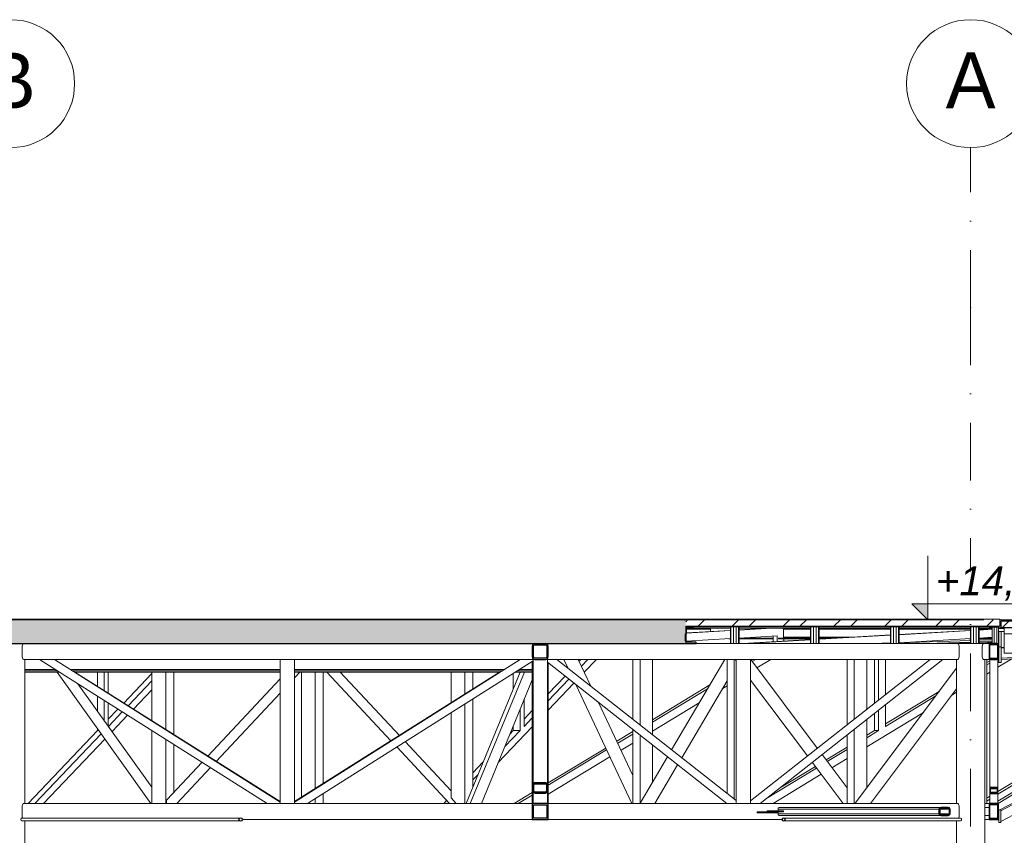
# Model space of a CAD drawing. Header units: centimetres. Extents: x -1103 to 10505, y -997 to 1780.
# Tile 16 of 102: x 977 to 1592, y 1270 to 1780. Entities that reach past the tile are written whole.
import ezdxf
from ezdxf.enums import TextEntityAlignment as Align

# ---------------------------------------------------------------- set-up
doc = ezdxf.new("R2010")
doc.units = ezdxf.units.CM
doc.header["$LTSCALE"] = 0.1
doc.header["$MEASUREMENT"] = 0
doc.linetypes.add('Kropki i Kreski', pattern=[720, 360, -180, 0, -180])
doc.linetypes.add('Wipeout_Contour', pattern=[1000, 0, -1000])
for name, color, linetype in [('2_kładka_IFC.K_IR', 7, 'Continuous'), ('2_lądowisko_IFC.ISTN', 7, 'Continuous'), ('2_schody.K_IR', 7, 'Continuous'), ('2_stropy.K_IR', 7, 'Continuous'), ('3_lądowisko.K_IR', 7, 'Continuous'), ('3_opisy.K_IR', 7, 'Continuous'), ('4_osie.ISTN', 7, 'Continuous')]:
    doc.layers.add(name, color=color, linetype=linetype)
doc.styles.add('GENERATED_STYLE_1', font='txt')
doc.styles.add('GENERATED_STYLE_3', font='txt')
pattern_1 = [(45, (0, 0), (-15.9099, 15.9099), []), (45, (-5.303, 5.303), (-15.9099, 15.9099), [])]

# ---------------------------------------------------------------- blocks, each defined once
blk = doc.blocks.new('ElemPrzekroju_3_1')
at = {"layer": '2_stropy.K_IR', "color": 7, "linetype": 'Continuous', "lineweight": 9}
for p, q in [((1393.49, 1399.55), (1421.01, 1399.55)), ((1426.51, 1399.55), (1429.37, 1399.55))]:
    blk.add_line(p, q, dxfattribs=at)
blk = doc.blocks.new('ElemPrzekroju_8_1')
at = {"layer": '2_stropy.K_IR', "linetype": 'Continuous', "lineweight": 0}
blk.add_hatch(color=252, dxfattribs=at).paths.add_polyline_path([(-650.02, 1389.8), (1393.03, 1389.8), (1393.03, 1404.8), (-650.02, 1404.8)])
at = {"layer": '2_stropy.K_IR', "color": 252, "linetype": 'Continuous', "lineweight": 30}
for p, q in [((1393.03, 1404.8), (-650.02, 1404.8)), ((1393.03, 1400.8), (1393.03, 1389.8)), ((1393.03, 1389.8), (-650.02, 1389.8))]:
    blk.add_line(p, q, dxfattribs=at)
blk = doc.blocks.new('*X10')
at = {"layer": '3_lądowisko.K_IR', "linetype": 'Continuous', "lineweight": 0}
blk.add_hatch(color=2, dxfattribs=at).paths.add_polyline_path([(1589.18, 1405.3), (1589.26, 1405.22), (1589.26, 1405.3)])
blk = doc.blocks.new('ElemPrzekroju_9_1')
at = {"layer": '3_lądowisko.K_IR', "linetype": 'Continuous', "lineweight": 0, "true_color": 0x000000}
blk.add_hatch(color=18, dxfattribs=at).paths.add_polyline_path([(1589.26, 1404.8), (1589.26, 1405.3), (1579.26, 1405.3), (1579.26, 1404.8)])
at = {"layer": '3_lądowisko.K_IR', "color": 7, "linetype": 'Continuous', "lineweight": 15}
for p, q in [((1579.26, 1405.3), (1579.25, 1405.3)), ((1589.26, 1405.3), (1579.26, 1405.3)), ((1588.62, 1404.8), (1579.26, 1404.8)), ((1589.26, 1404.8), (1588.62, 1404.8))]:
    blk.add_line(p, q, dxfattribs=at)
at = {"layer": '3_lądowisko.K_IR', "lineweight": 0}
blk.add_blockref('*X10', (0, 0), dxfattribs=at)
blk = doc.blocks.new('ElemPrzekroju_12_1')
at = {"layer": '3_lądowisko.K_IR', "color": 7, "linetype": 'Continuous', "lineweight": 15}
for p, q in [((1579.25, 1405.3), (1255.73, 1405.3)), ((1255.73, 1405.3), (1255.73, 1405)), ((1589.26, 1405.3), (1589.27, 1405.3)), ((1589.27, 1405.3), (1589.27, 1404.8))]:
    blk.add_line(p, q, dxfattribs=at)
blk = doc.blocks.new('ElemPrzekroju_34_1')
at = {"color": 254, "linetype": 'Wipeout_Contour', "lineweight": 0, "ltscale": 8556.728316}
blk.add_wipeout([(1588.62, 1399.8), (1642.08, 1399.8), (1642.08, 1404.8), (1588.62, 1404.8)], dxfattribs=at).dxf.layer = '2_stropy.K_IR'
at = {"layer": '2_stropy.K_IR', "linetype": 'Continuous', "lineweight": 0, "true_color": 0x000000}
h = blk.add_hatch(dxfattribs=at)
h.set_pattern_fill('Stal_0001', color=18, style=0, pattern_type=2)
h.set_pattern_definition(pattern_1)
h.paths.add_polyline_path([(1588.62, 1399.8), (1642.08, 1399.8), (1642.08, 1404.8), (1588.62, 1404.8)])
at = {"layer": '2_stropy.K_IR', "color": 7, "linetype": 'Continuous', "lineweight": 0}
for p, q in [((1588.62, 1404.8), (1588.62, 1399.8)), ((1642.08, 1404.8), (1589.28, 1404.8)), ((1642.08, 1404.8), (1642.08, 1399.8)), ((1642.08, 1399.8), (1588.62, 1399.8))]:
    blk.add_line(p, q, dxfattribs=at)
blk = doc.blocks.new('ElemPrzekroju_46_1')
at = {"layer": '3_lądowisko.K_IR', "color": 7, "linetype": 'Continuous', "lineweight": 15}
blk.add_line((1255.73, 1405.3), (797.56, 1405.3), dxfattribs=at)
blk = doc.blocks.new('ElemPrzekroju_97_1')
at = {"layer": '2_lądowisko_IFC.ISTN', "color": 252, "linetype": 'Continuous', "lineweight": 9}
for p, q in [((1033.75, 1405), (1033.75, 1404.8)), ((1033.92, 1405), (1033.92, 1404.8)), ((1077.22, 1405), (1077.22, 1404.8)), ((1119.1, 1405), (1119.1, 1404.8)), ((1143.31, 1405), (1143.31, 1404.8)), ((1193.31, 1404.8), (1193.31, 1405)), ((1193.41, 1404.8), (1193.41, 1405)), ((1243.41, 1404.8), (1243.41, 1405)), ((1243.51, 1404.8), (1243.51, 1405)), ((1293.51, 1404.8), (1293.51, 1405)), ((1293.61, 1404.8), (1293.61, 1405)), ((1343.61, 1404.8), (1343.61, 1405)), ((1343.71, 1404.8), (1343.71, 1405)), ((1368.71, 1404.8), (1368.71, 1405)), ((1368.77, 1404.8), (1368.77, 1405)), ((1392.34, 1405), (1392.89, 1405)), ((1393.03, 1400.4), (1393.49, 1400.4)), ((1393.49, 1399), (1408.49, 1399)), ((1421.01, 1398.22), (1393.49, 1396.63)), ((1421.01, 1398.07), (1393.49, 1396.48)), ((1582.58, 1400.4), (1397.89, 1400.4)), ((1408.36, 1399.42), (1408.13, 1399.55)), ((1408.49, 1399), (1408.36, 1399.42)), ((1408.49, 1399.55), (1408.49, 1399)), ((1408.49, 1397.49), (1408.49, 1399)), ((1421.01, 1390), (1421.01, 1400.4)), ((1421.13, 1390), (1421.13, 1400.4)), ((1422.93, 1390), (1422.93, 1400.4)), ((1424.57, 1390), (1424.57, 1400.4)), ((1425.95, 1390), (1425.95, 1400.4)), ((1426.51, 1390), (1426.51, 1400.4)), ((1444.13, 1399.55), (1426.51, 1398.53)), ((1446.63, 1399.55), (1426.51, 1398.39)), ((1453.66, 1399.55), (1453.92, 1399.42)), ((1454.08, 1399), (1453.92, 1399.42)), ((1454.08, 1399), (1454.08, 1394)), ((1454.08, 1399), (1471, 1399)), ((1471, 1390), (1471, 1400.4)), ((1471.12, 1390), (1471.12, 1400.4)), ((1472.92, 1390), (1472.92, 1400.4)), ((1474.56, 1390), (1474.56, 1400.4)), ((1475.95, 1390), (1475.95, 1400.4)), ((1476.51, 1390), (1476.51, 1400.4)), ((1476.51, 1399), (1521, 1399)), ((1521, 1390), (1521, 1400.4)), ((1521.12, 1390), (1521.12, 1400.4)), ((1522.92, 1390), (1522.92, 1400.4)), ((1524.56, 1390), (1524.56, 1400.4)), ((1525.95, 1390), (1525.95, 1400.4)), ((1526.5, 1390), (1526.5, 1400.4)), ((1526.5, 1399), (1571, 1399)), ((1571, 1398.22), (1526.5, 1395.65)), ((1571, 1398.07), (1526.5, 1395.5)), ((1571, 1390), (1571, 1400.4)), ((1571.12, 1390), (1571.12, 1400.4)), ((1572.92, 1390), (1572.92, 1400.4)), ((1574.56, 1390), (1574.56, 1400.4)), ((1575.94, 1390), (1575.94, 1400.4)), ((1576.5, 1390), (1576.5, 1400.4)), ((1576.5, 1399), (1584.58, 1399)), ((1584.58, 1399), (1576.5, 1398.53)), ((1584.58, 1398.86), (1576.5, 1398.39)), ((1584.58, 1390.01), (1584.58, 1400.4)), ((1585.78, 1390.01), (1585.78, 1400.4)), ((1587.38, 1390.01), (1587.38, 1400.4)), ((1588.58, 1390.01), (1588.58, 1400.4)), ((1592.13, 1399.44), (1588.58, 1399.23)), ((1592.13, 1399.29), (1588.58, 1399.09)), ((1393.03, 1390.9), (1393.94, 1390.9)), ((1421.01, 1393.07), (1393.09, 1391.45)), ((1393.49, 1396), (1393.49, 1396)), ((1398.94, 1390.9), (1399.49, 1390.9)), ((1399.49, 1390.9), (1399.49, 1390.35)), ((1419.89, 1393), (1421.01, 1393)), ((1450.09, 1394.74), (1426.51, 1393.38)), ((1426.51, 1393), (1447.59, 1393)), ((1426.82, 1393.4), (1447.59, 1393.4)), ((1471, 1392.44), (1428.7, 1390)), ((1471, 1392.3), (1431.2, 1390)), ((1447.59, 1391.09), (1447.59, 1394.6)), ((1450.09, 1391.24), (1450.09, 1394.74)), ((1450.96, 1393.4), (1450.96, 1393)), ((1450.96, 1393.4), (1471, 1393.4)), ((1450.96, 1393), (1471, 1393)), ((1453.92, 1393.58), (1453.56, 1393.4)), ((1454.08, 1394), (1453.92, 1393.58)), ((1454.08, 1394), (1471, 1394)), ((1454.42, 1391.49), (1454.42, 1393)), ((1521, 1395.33), (1476.51, 1392.76)), ((1521, 1395.18), (1476.51, 1392.62)), ((1476.51, 1394), (1497.99, 1394)), ((1476.51, 1393.4), (1487.6, 1393.4)), ((1476.51, 1393), (1480.67, 1393)), ((1571, 1393.07), (1526.5, 1390.5)), ((1526.5, 1390.49), (1571, 1391.83)), ((1543.36, 1390), (1571, 1390.83)), ((1569.88, 1393), (1571, 1393)), ((1584.58, 1393.85), (1576.5, 1393.38)), ((1576.5, 1393), (1584.58, 1393)), ((1576.5, 1392), (1584.58, 1392.24)), ((1576.5, 1391), (1584.58, 1391.24)), ((1576.81, 1393.4), (1584.58, 1393.4)), ((1588.64, 1394.08), (1588.58, 1394.08)), ((1588.58, 1394), (1588.64, 1394)), ((1588.58, 1393.4), (1588.64, 1393.4)), ((1588.58, 1393), (1588.64, 1393)), ((1588.58, 1392.36), (1588.64, 1392.36)), ((1588.58, 1391.63), (1588.64, 1391.67)), ((978.35, 1388.4), (978.43, 1389.01)), ((978.35, 1381.6), (978.35, 1388.4)), ((978.43, 1389.01), (978.66, 1389.53)), ((978.66, 1389.53), (978.93, 1389.8)), ((1297.09, 1388.4), (1297.89, 1388.4)), ((1306.29, 1388.4), (1307.09, 1388.4)), ((1399.49, 1390), (1562.92, 1390)), ((1421.01, 1390), (1421.13, 1390)), ((1421.13, 1390), (1422.93, 1390)), ((1422.93, 1390), (1423.66, 1390)), ((1423.66, 1390), (1424.57, 1390)), ((1424.57, 1390), (1425.95, 1390)), ((1425.95, 1390), (1426.51, 1390)), ((1471, 1390), (1471.12, 1390)), ((1471.12, 1390), (1472.92, 1390)), ((1472.92, 1390), (1473.65, 1390)), ((1473.65, 1390), (1474.56, 1390)), ((1474.56, 1390), (1475.95, 1390)), ((1475.95, 1390), (1476.51, 1390)), ((1510.19, 1390), (1521, 1390.33)), ((1521, 1390), (1521.12, 1390)), ((1521.12, 1390), (1522.92, 1390)), ((1522.92, 1390), (1523.65, 1390)), ((1523.65, 1390), (1524.56, 1390)), ((1524.56, 1390), (1525.95, 1390)), ((1525.95, 1390), (1526.5, 1390)), ((1562.92, 1390), (1563, 1390)), ((1562.92, 1390), (1563, 1389.94)), ((1563, 1390), (1564.37, 1390)), ((1563, 1389.94), (1563.21, 1389.88)), ((1563.21, 1389.88), (1563.54, 1389.53)), ((1563.76, 1389.01), (1563.54, 1389.53)), ((1563.84, 1388.4), (1563.76, 1389.01)), ((1563.84, 1381.6), (1563.84, 1388.4)), ((1564.37, 1390), (1566.28, 1390)), ((1566.28, 1390), (1568.58, 1390)), ((1568.58, 1390), (1571.09, 1390)), ((1571, 1390), (1571.12, 1390)), ((1571.09, 1390), (1573.59, 1390)), ((1571.12, 1390), (1572.92, 1390)), ((1572.92, 1390), (1573.65, 1390)), ((1573.59, 1390), (1575.89, 1390)), ((1573.65, 1390), (1574.56, 1390)), ((1574.56, 1390), (1575.94, 1390)), ((1575.89, 1390), (1577.81, 1390)), ((1575.94, 1390), (1576.5, 1390)), ((1577.81, 1390), (1579.17, 1390)), ((1578.33, 1388.4), (1578.41, 1389.01)), ((1578.33, 1381.6), (1578.33, 1388.4)), ((1578.41, 1389.01), (1578.64, 1389.53)), ((1578.97, 1389.88), (1578.64, 1389.53)), ((1584.58, 1390.34), (1578.69, 1390)), ((1579.17, 1389.94), (1578.97, 1389.88)), ((1579.26, 1390), (1579.17, 1389.94)), ((1579.17, 1390), (1579.26, 1390)), ((1579.26, 1390), (1582.58, 1390)), ((1584.58, 1390.2), (1581.19, 1390)), ((1582.58, 1390), (1583.78, 1390)), ((1582.58, 1390), (1582.58, 1389.88)), ((1582.58, 1389.88), (1582.58, 1389.53)), ((1582.58, 1389.53), (1582.58, 1389.01)), ((1582.58, 1389.01), (1582.58, 1388.8)), ((1582.87, 1389.5), (1582.88, 1389.5)), ((1588.28, 1389.5), (1582.88, 1389.5)), ((1582.88, 1389.5), (1582.88, 1380.5)), ((1584.58, 1390.01), (1584.93, 1390.01)), ((1584.93, 1390.01), (1585.78, 1390.01)), ((1585.78, 1390.01), (1587.38, 1390.01)), ((1587.38, 1390.01), (1588.23, 1390.01)), ((1587.38, 1390), (1588.58, 1390)), ((1588.23, 1390.01), (1588.58, 1390.01)), ((1588.28, 1380.5), (1588.28, 1389.5)), ((1588.64, 1390.57), (1588.58, 1390.57)), ((1588.64, 1390.43), (1588.58, 1390.43)), ((1588.58, 1390), (1588.58, 1388.8)), ((1588.64, 1390), (1588.58, 1390)), ((1588.64, 1385), (1588.58, 1384.99)), ((978.35, 1381.6), (978.43, 1380.99)), ((978.43, 1380.99), (978.66, 1380.47)), ((978.66, 1380.47), (979.01, 1380.12)), ((979.01, 1380.12), (979.39, 1380.01)), ((979.39, 1380.01), (979.4, 1380)), ((979.4, 1380), (989.18, 1380)), ((979.89, 1290), (979.89, 1380)), ((1131.41, 1290), (989.12, 1380)), ((989.3, 1380), (989.18, 1380)), ((989.81, 1380), (989.3, 1380)), ((990.56, 1380), (989.81, 1380)), ((991.46, 1380), (990.56, 1380)), ((996.14, 1380), (991.46, 1380)), ((997.03, 1380), (996.14, 1380)), ((997.79, 1380), (997.03, 1380)), ((998.3, 1380), (997.79, 1380)), ((998.42, 1380), (998.3, 1380)), ((998.42, 1380), (1139.49, 1380)), ((1139.49, 1290.81), (998.47, 1380)), ((1139.49, 1380), (1139.49, 1290)), ((1148.49, 1380), (1139.49, 1380)), ((1148.49, 1290.8), (1289.51, 1380)), ((1148.49, 1380), (1148.49, 1290)), ((1148.49, 1380), (1289.56, 1380)), ((1156.57, 1290), (1297.59, 1379.2)), ((1289.68, 1380), (1289.56, 1380)), ((1290.19, 1380), (1289.68, 1380)), ((1290.95, 1380), (1290.19, 1380)), ((1291.84, 1380), (1290.95, 1380)), ((1296.52, 1380), (1291.84, 1380)), ((1297.42, 1380), (1296.52, 1380)), ((1297.09, 1381.6), (1297.89, 1381.6)), ((1297.09, 1373.7), (1297.09, 1378.88)), ((1297.59, 1380), (1297.42, 1380)), ((1297.59, 1301.3), (1297.59, 1380)), ((1297.68, 1380), (1297.59, 1380)), ((1297.95, 1380), (1297.68, 1380)), ((1298.36, 1380), (1297.95, 1380)), ((1298.69, 1380), (1298.36, 1380)), ((1305.82, 1380), (1305.49, 1380)), ((1306.22, 1380), (1305.82, 1380)), ((1306.49, 1380), (1306.22, 1380)), ((1306.29, 1381.6), (1307.09, 1381.6)), ((1306.59, 1380), (1306.49, 1380)), ((1306.59, 1301.3), (1306.59, 1380)), ((1310.46, 1380), (1306.59, 1380)), ((1311.23, 1380), (1310.46, 1380)), ((1311.89, 1380), (1311.23, 1380)), ((1312.33, 1380), (1311.89, 1380)), ((1312.43, 1380), (1312.33, 1380)), ((1312.43, 1380), (1424.59, 1380)), ((1424.59, 1291.73), (1312.48, 1380)), ((1319.52, 1374.45), (1316.91, 1380)), ((1333.74, 1363.26), (1325.86, 1380)), ((1327.47, 1380), (1326.39, 1378.87)), ((1331.8, 1380), (1327.82, 1375.83)), ((1337.18, 1380), (1329.6, 1372.05)), ((1359.97, 1380), (1359.97, 1342.6)), ((1364.47, 1380), (1364.47, 1339.06)), ((1372.27, 1380), (1372.27, 1332.92)), ((1384.19, 1323.53), (1417.45, 1380)), ((1418.87, 1380), (1418.87, 1296.23)), ((1423.37, 1380), (1423.37, 1292.69)), ((1424, 1379.89), (1423.95, 1380)), ((1424.59, 1379.11), (1424, 1379.89)), ((1424.59, 1380), (1424.59, 1290.13)), ((1433.59, 1380), (1424.59, 1380)), ((1433.59, 1291.72), (1545.7, 1380)), ((1433.59, 1380), (1433.59, 1290.13)), ((1433.59, 1380), (1545.75, 1380)), ((1475.24, 1324.52), (1433.63, 1380)), ((1434.36, 1380), (1433.85, 1379.69)), ((1436.86, 1380), (1434.64, 1378.65)), ((1446.17, 1380), (1437.55, 1374.77)), ((1439.48, 1290), (1553.78, 1380)), ((1493.86, 1380), (1493.86, 1339.18)), ((1498.36, 1380), (1498.36, 1342.73)), ((1506.16, 1380), (1506.16, 1348.86)), ((1510.98, 1352.66), (1510.98, 1380)), ((1513.48, 1354.63), (1513.48, 1380)), ((1517.81, 1358.04), (1517.81, 1380)), ((1545.85, 1380), (1545.75, 1380)), ((1546.29, 1380), (1545.85, 1380)), ((1546.95, 1380), (1546.29, 1380)), ((1547.72, 1380), (1546.95, 1380)), ((1551.76, 1380), (1547.72, 1380)), ((1552.54, 1380), (1551.76, 1380)), ((1553.19, 1380), (1552.54, 1380)), ((1553.63, 1380), (1553.19, 1380)), ((1553.73, 1380), (1553.63, 1380)), ((1553.73, 1380), (1562.92, 1380)), ((1562.29, 1290), (1562.29, 1380)), ((1562.92, 1380), (1563, 1380.06)), ((1563, 1380.06), (1563.21, 1380.12)), ((1563.21, 1380.12), (1563.54, 1380.47)), ((1563.54, 1380.47), (1563.76, 1380.99)), ((1563.76, 1380.99), (1563.84, 1381.6)), ((1578.41, 1380.99), (1578.33, 1381.6)), ((1578.64, 1380.47), (1578.41, 1380.99)), ((1578.97, 1380.12), (1578.64, 1380.47)), ((1579.17, 1380.06), (1578.97, 1380.12)), ((1579.26, 1380), (1579.17, 1380.06)), ((1579.26, 1380), (1582.58, 1380)), ((1579.89, 771), (1579.89, 1380)), ((1581.15, 1380), (1581.15, 1290)), ((1583.08, 1379.23), (1581.15, 1378.06)), ((1582.58, 1381.2), (1582.58, 1380.99)), ((1582.58, 1380.99), (1582.58, 1380.47)), ((1582.58, 1380.47), (1582.58, 1380.12)), ((1582.58, 1380.12), (1582.58, 1380)), ((1583.08, 1380), (1582.58, 1380)), ((1582.87, 1380.5), (1582.88, 1380.5)), ((1582.88, 1380.5), (1588.28, 1380.5)), ((1583.08, 1300.01), (1583.08, 1380)), ((1583.78, 1380), (1583.08, 1380)), ((1588.08, 1380), (1587.38, 1380)), ((1596.84, 1380.41), (1588.08, 1375.1)), ((1588.08, 1300.01), (1588.08, 1380)), ((1588.58, 1380), (1588.08, 1380)), ((1588.58, 1381.2), (1588.58, 1380)), ((1588.64, 1381.08), (1588.58, 1381.05)), ((999.08, 1373.7), (979.89, 1373.7)), ((1000.5, 1372.8), (979.89, 1372.8)), ((1139.49, 1373.7), (1008.43, 1373.7)), ((1139.49, 1372.8), (1009.86, 1372.8)), ((1279.55, 1373.7), (1148.49, 1373.7)), ((1278.12, 1372.8), (1148.49, 1372.8)), ((1297.09, 1372.8), (1287.48, 1372.8)), ((1297.09, 1373.7), (1288.9, 1373.7)), ((1297.09, 1373.06), (1297.09, 1373.7)), ((1297.09, 1372.8), (1297.09, 1373.06)), ((1297.09, 1372), (1297.09, 1372.8)), ((1418.7, 1290), (1306.59, 1378.27)), ((1307.09, 1290), (1307.09, 1377.88)), ((1499, 1290.12), (1562.29, 1374.51)), ((1583.08, 1377.71), (1581.15, 1376.55)), ((1001.77, 1372), (979.89, 1372)), ((1058.69, 1290), (1000.17, 1372)), ((1139.49, 1372), (1011.12, 1372)), ((1139.48, 1291.11), (1011.26, 1372)), ((1025.3, 1363.14), (1025.3, 1372)), ((1029.63, 1360.41), (1029.63, 1372)), ((1032.13, 1358.83), (1032.13, 1372)), ((1059.32, 1371.24), (1041.73, 1352.78)), ((1059.32, 1366.7), (1044.44, 1351.07)), ((1059.32, 1372), (1059.32, 1341.68)), ((1067.98, 1372), (1067.98, 1336.22)), ((1072.98, 1372), (1072.98, 1333.06)), ((1094.3, 1319.61), (1139.48, 1367.92)), ((1139.48, 1290.81), (1139.48, 1372)), ((1148.49, 1368.52), (1151.74, 1372)), ((1148.49, 1291.12), (1276.7, 1372)), ((1276.86, 1372), (1148.49, 1372)), ((1152.85, 1372), (1152.85, 1293.87)), ((1161.51, 1372), (1161.51, 1299.33)), ((1166.51, 1372), (1166.51, 1302.49)), ((1168.69, 1372), (1208.77, 1329.15)), ((1177.14, 1372), (1214.08, 1332.5)), ((1246.38, 1372), (1246.38, 1352.87)), ((1255.04, 1372), (1255.04, 1358.34)), ((1289.56, 1372), (1255.77, 1290)), ((1292.15, 1372), (1258.36, 1290)), ((1260.04, 1372), (1260.04, 1361.49)), ((1297.09, 1367.18), (1265.29, 1290)), ((1285.11, 1361.21), (1285.11, 1371.3)), ((1297.09, 1372), (1286.21, 1372)), ((1289.44, 1371.72), (1289.44, 1372)), ((1297.09, 1290), (1297.09, 1372)), ((1317.58, 1369.62), (1307.09, 1358.6)), ((1320.06, 1367.67), (1307.09, 1354.05)), ((1390.51, 1318.56), (1418.87, 1366.71)), ((1469.13, 1319.71), (1433.59, 1367.11)), ((1583.08, 1372.07), (1581.15, 1370.9)), ((1059.32, 1300.13), (1013.18, 1364.78)), ((1059.32, 1361.05), (1047.8, 1348.95)), ((1323.13, 1365.25), (1307.09, 1348.41)), ((1359.3, 1290), (1324.29, 1364.34)), ((1408.06, 1364.06), (1372.27, 1342.36)), ((1406.67, 1361.7), (1372.27, 1340.85)), ((1418.87, 1363.45), (1415.88, 1361.64)), ((1508.61, 1290), (1562.29, 1361.57)), ((1551.45, 1360.06), (1517.81, 1339.67)), ((1025.3, 1347.8), (1025.3, 1357.12)), ((1029.63, 1341.73), (1029.63, 1354.38)), ((1099.61, 1316.26), (1139.48, 1358.89)), ((1260.04, 1355.45), (1260.04, 1300.36)), ((1291.94, 1338.15), (1291.94, 1354.68)), ((1549.36, 1357.28), (1517.81, 1338.15)), ((1562.29, 1359.46), (1559.39, 1357.71)), ((1032.13, 1338.23), (1032.13, 1352.79)), ((1038.13, 1349), (1032.13, 1342.7)), ((1255.04, 1352.28), (1255.04, 1290)), ((1289.44, 1335.52), (1289.44, 1348.62)), ((1297.09, 1348.1), (1291.94, 1342.7)), ((1359.97, 1307.56), (1338.51, 1353.14)), ((1401.49, 1352.92), (1372.27, 1335.2)), ((1513.48, 1335.52), (1513.48, 1348.26)), ((1517.81, 1338.15), (1517.81, 1351.67)), ((1040.84, 1347.29), (1032.16, 1338.18)), ((1044.19, 1345.17), (1034.47, 1334.95)), ((1246.38, 1346.81), (1246.38, 1293.43)), ((1297.09, 1343.55), (1291.94, 1338.15)), ((1541.6, 1346.92), (1506.16, 1325.44)), ((1506.16, 1342.5), (1506.16, 1299.67)), ((1510.98, 1335.52), (1510.98, 1346.3)), ((1025.3, 1335.52), (981.94, 1290)), ((1025.3, 1335.52), (1025.3, 1336.79)), ((1025.3, 1335.52), (1026.2, 1335.52)), ((1059.32, 1335.6), (1059.32, 1290)), ((1297.09, 1337.91), (1275.84, 1315.59)), ((1289.44, 1335.52), (1279.94, 1325.54)), ((1285.11, 1335.52), (1283.24, 1333.56)), ((1285.11, 1335.52), (1285.11, 1338.11)), ((1285.11, 1335.52), (1289.44, 1335.52)), ((1359.97, 1336.24), (1359.97, 1290)), ((1498.36, 1336.36), (1498.36, 1290)), ((1510.98, 1335.52), (1506.16, 1332.6)), ((1513.48, 1335.52), (1506.16, 1331.09)), ((1510.98, 1335.52), (1513.48, 1335.52)), ((1660.97, 1335.52), (1588.08, 1291.34)), ((1663.47, 1335.52), (1588.37, 1290)), ((1027.67, 1333.47), (986.27, 1290)), ((1029.97, 1330.24), (991.65, 1290)), ((1067.98, 1330.12), (1067.98, 1290)), ((1359.97, 1334.91), (1349.95, 1328.84)), ((1359.97, 1333.39), (1350.51, 1327.66)), ((1364.47, 1332.7), (1364.47, 1290)), ((1493.86, 1332.82), (1493.86, 1290)), ((1683.15, 1335.29), (1589.4, 1286.08)), ((1072.98, 1326.96), (1072.98, 1296.82)), ((1212.37, 1325.29), (1245.38, 1290)), ((1217.68, 1328.65), (1246.38, 1297.97)), ((1342.99, 1324.62), (1307.09, 1302.85)), ((1343.55, 1323.44), (1307.09, 1301.34)), ((1359.97, 1327.75), (1352.58, 1323.26)), ((1372.27, 1326.56), (1372.27, 1303.29)), ((1493.86, 1325.15), (1480.73, 1317.19)), ((1493.86, 1323.64), (1481.51, 1316.15)), ((1345.62, 1319.05), (1307.09, 1295.69)), ((1365.11, 1291.14), (1381.63, 1319.19)), ((1493.86, 1299.68), (1478.24, 1320.51)), ((1493.86, 1317.99), (1484.42, 1312.26)), ((1068.72, 1292.27), (1090.69, 1315.76)), ((1075.05, 1290), (1096, 1312.4)), ((1266.46, 1315.94), (1260.04, 1309.2)), ((1373.69, 1290), (1387.95, 1314.21)), ((1474.84, 1312.1), (1443.18, 1292.91)), ((1474.06, 1313.14), (1451.54, 1299.5)), ((1491.42, 1290), (1472.13, 1315.71)), ((1263.16, 1307.93), (1260.04, 1304.65)), ((1477.75, 1308.22), (1447.69, 1290)), ((1298.09, 1301.3), (1298.09, 1302.56)), ((1306.09, 1301.3), (1306.09, 1302.56)), ((1583.08, 1296.28), (1583.08, 1300.01)), ((1583.58, 1299.39), (1583.58, 1300.01)), ((1583.58, 1296.9), (1583.58, 1299.39)), ((1587.58, 1299.39), (1587.58, 1300.01)), ((1587.58, 1296.9), (1587.58, 1299.39)), ((1588.08, 1296.28), (1588.08, 1300.01)), ((1161.51, 1293.12), (1161.51, 1290)), ((1166.51, 1296.29), (1166.51, 1290)), ((1249.59, 1290), (1246.38, 1293.43)), ((1297.09, 1296.79), (1285.89, 1290)), ((1297.09, 1295.27), (1288.39, 1290)), ((1297.59, 1298.05), (1297.59, 1290)), ((1306.59, 1298.05), (1306.59, 1290)), ((1583.08, 1296.28), (1583.08, 1290)), ((1588.08, 1296.28), (1588.08, 1290)), ((978.35, 1288.4), (978.43, 1289.01)), ((978.35, 1281.6), (978.35, 1288.4)), ((978.43, 1289.01), (978.66, 1289.53)), ((978.66, 1289.53), (979.01, 1289.88)), ((979.01, 1289.88), (979.39, 1289.99)), ((979.4, 1290), (979.39, 1289.99)), ((979.4, 1290), (1131.47, 1290)), ((1068.48, 1291.27), (1068.51, 1291.68)), ((1068.48, 1291.27), (1068.48, 1290)), ((1068.51, 1291.68), (1068.59, 1292.04)), ((1068.59, 1292.04), (1068.72, 1292.27)), ((1131.47, 1290), (1131.59, 1290)), ((1131.59, 1290), (1132.1, 1290)), ((1132.1, 1290), (1132.85, 1290)), ((1132.85, 1290), (1133.75, 1290)), ((1133.75, 1290), (1138.43, 1290)), ((1138.43, 1290), (1139.32, 1290)), ((1139.32, 1290), (1139.49, 1290)), ((1148.49, 1290), (1139.49, 1290)), ((1148.49, 1290), (1148.66, 1290)), ((1148.66, 1290), (1149.55, 1290)), ((1149.55, 1290), (1154.23, 1290)), ((1154.23, 1290), (1155.13, 1290)), ((1155.13, 1290), (1155.88, 1290)), ((1155.88, 1290), (1156.39, 1290)), ((1156.39, 1290), (1156.51, 1290)), ((1156.51, 1290), (1297.09, 1290)), ((1243.58, 1291.92), (1241.75, 1290)), ((1297.09, 1288.4), (1297.89, 1288.4)), ((1306.29, 1288.4), (1307.09, 1288.4)), ((1307.09, 1290), (1418.75, 1290)), ((1364.91, 1290.39), (1364.96, 1290.8)), ((1364.91, 1290), (1364.91, 1290.39)), ((1364.96, 1290.8), (1365.11, 1291.14)), ((1418.75, 1290), (1418.85, 1290)), ((1418.85, 1290), (1419.29, 1290)), ((1419.29, 1290), (1419.94, 1290)), ((1419.94, 1290), (1420.72, 1290)), ((1420.72, 1290), (1437.46, 1290)), ((1437.46, 1290), (1438.24, 1290)), ((1438.24, 1290), (1438.89, 1290)), ((1438.89, 1290), (1439.33, 1290)), ((1439.33, 1290), (1439.43, 1290)), ((1439.43, 1290), (1562.77, 1290)), ((1450.7, 1286.5), (1450.9, 1287.21)), ((1450.7, 1285.3), (1450.7, 1286.5)), ((1551.3, 1286.5), (1450.7, 1286.5)), ((1450.9, 1287.21), (1451.4, 1287.5)), ((1552.71, 1287.5), (1451.4, 1287.5)), ((1498.94, 1290), (1499, 1290.12)), ((1552.01, 1286.5), (1551.3, 1286.5)), ((1552.71, 1287), (1551.59, 1287)), ((1557.66, 1286.5), (1552.01, 1286.5)), ((1558.37, 1286.5), (1557.66, 1286.5)), ((1562.77, 1290), (1562.78, 1289.99)), ((1563.16, 1289.88), (1562.78, 1289.99)), ((1563.16, 1289.88), (1563.51, 1289.53)), ((1563.51, 1289.53), (1563.74, 1289.01)), ((1563.74, 1289.01), (1563.82, 1288.4)), ((1563.82, 1281.6), (1563.82, 1288.4)), ((1579.89, 1290), (1582.58, 1290)), ((1582.58, 1287.5), (1579.89, 1287.5)), ((1582.58, 1289.5), (1582.88, 1289.5)), ((1582.88, 1289.5), (1582.88, 1280.5)), ((1588.28, 1289.5), (1582.88, 1289.5)), ((1588.28, 1280.5), (1588.28, 1289.5)), ((977.4, 1280), (977.58, 1280.57)), ((977.58, 1280.57), (977.81, 1280.69)), ((977.95, 1280.8), (977.81, 1280.69)), ((1114.84, 1280.8), (977.95, 1280.8)), ((978.35, 1281.6), (978.43, 1280.99)), ((978.43, 1280.99), (978.52, 1280.8)), ((1297.09, 1281.6), (1297.89, 1281.6)), ((1306.29, 1281.6), (1307.09, 1281.6)), ((1437.63, 1284.1), (1437.63, 1284.7)), ((1437.63, 1284.7), (1449.28, 1284.7)), ((1437.63, 1284.1), (1449.28, 1284.1)), ((1443.98, 1284.7), (1443.98, 1285.3)), ((1443.98, 1285.3), (1453.88, 1285.3)), ((1449.28, 1284.1), (1449.28, 1284.7)), ((1449.28, 1284.7), (1449.63, 1284.7)), ((1449.28, 1284.1), (1450.7, 1284.1)), ((1449.63, 1284.7), (1453.88, 1284.7)), ((1450.7, 1283.5), (1450.7, 1284.7)), ((1450.9, 1282.79), (1450.7, 1283.5)), ((1551.3, 1283.5), (1450.7, 1283.5)), ((1451.4, 1282.5), (1450.9, 1282.79)), ((1552.71, 1282.5), (1451.4, 1282.5)), ((1453.88, 1284.7), (1453.88, 1285.3)), ((1453.88, 1285.3), (1454.23, 1285.3)), ((1453.88, 1284.7), (1454.23, 1284.7)), ((1454.23, 1284.7), (1454.23, 1285.3)), ((1454.27, 1280.8), (1564.86, 1280.8)), ((1552.01, 1283.5), (1551.3, 1283.5)), ((1552.71, 1283), (1551.59, 1283)), ((1557.66, 1283.5), (1552.01, 1283.5)), ((1558.37, 1283.5), (1557.66, 1283.5)), ((1563.66, 1280.8), (1563.74, 1280.99)), ((1563.74, 1280.99), (1563.82, 1281.6)), ((1565.29, 1280.57), (1564.86, 1280.8)), ((1565.47, 1280), (1565.29, 1280.57)), ((1582.58, 1282.5), (1579.89, 1282.5)), ((1582.58, 1280.5), (1582.88, 1280.5)), ((1582.88, 1280.5), (1588.28, 1280.5)), ((1588.74, 1285.73), (1588.58, 1285.65)), ((1588.74, 1280.08), (1588.58, 1280)), ((977.4, 1280), (977.58, 1279.43)), ((977.58, 1279.43), (977.81, 1279.31)), ((977.81, 1279.31), (977.95, 1279.2)), ((1114.84, 1279.2), (977.95, 1279.2)), ((979.89, 743.55), (979.89, 1279.2)), ((1116.1, 1280), (1297.09, 1280)), ((1241.94, 1280), (1262.36, 1280)), ((1262.36, 1280), (1278.71, 1280)), ((1281.21, 1280), (1297.09, 1280)), ((1307.09, 1280), (1453.14, 1280)), ((1454.27, 1279.2), (1564.86, 1279.2)), ((1562.29, 743.55), (1562.29, 1279.2)), ((1565.29, 1279.43), (1564.86, 1279.2)), ((1565.47, 1280), (1565.29, 1279.43)), ((1579.89, 1280), (1582.58, 1280))]:
    blk.add_line(p, q, dxfattribs=at)
at = {"layer": '2_lądowisko_IFC.ISTN', "color": 252, "linetype": 'Continuous', "lineweight": 30}
for p, q in [((1392.89, 1404.45), (1392.73, 1404.84)), ((1392.89, 1405), (1392.89, 1404.45)), ((1587.99, 1405), (1392.89, 1405)), ((1587.99, 1404.4), (1587.99, 1405)), ((1588.58, 1404.4), (1587.99, 1404.4)), ((1588.58, 1400.4), (1588.58, 1404.4)), ((1393.49, 1396), (1393.49, 1400.4)), ((1393.49, 1400.4), (1397.89, 1400.4)), ((1397.89, 1400.4), (1397.89, 1401)), ((1397.89, 1401), (1582.58, 1401)), ((1582.58, 1401), (1582.58, 1400.4)), ((1582.58, 1400.4), (1588.58, 1400.4)), ((1392.89, 1396), (1393.49, 1396)), ((974.49, 1390), (1298.69, 1390)), ((1297.89, 1389.79), (1297.3, 1389.2)), ((1298.69, 1390), (1297.89, 1389.79)), ((1306.29, 1389.79), (1305.49, 1390)), ((1305.49, 1390), (1399.49, 1390)), ((1306.87, 1389.2), (1306.29, 1389.79)), ((1297.3, 1380.8), (1297.89, 1380.21)), ((1306.29, 1380.21), (1306.87, 1380.8)), ((1583.08, 1300.01), (1583.08, 1296.28)), ((1588.08, 1300.01), (1583.08, 1300.01)), ((1583.58, 1296.9), (1583.58, 1299.39)), ((1583.58, 1299.39), (1587.58, 1299.39)), ((1587.58, 1299.39), (1587.58, 1296.9)), ((1588.08, 1296.28), (1588.08, 1300.01)), ((1583.08, 1296.28), (1588.08, 1296.28)), ((1587.58, 1296.9), (1583.58, 1296.9)), ((1297.09, 1290), (1297.09, 1280)), ((1307.09, 1290), (1297.09, 1290)), ((1297.89, 1280.8), (1297.89, 1289.2)), ((1297.89, 1289.2), (1306.29, 1289.2)), ((1306.29, 1289.2), (1306.29, 1280.8)), ((1307.09, 1280), (1307.09, 1290)), ((1551.71, 1287.21), (1551.3, 1286.5)), ((1551.3, 1286.5), (1551.3, 1283.5)), ((1552.01, 1286.5), (1552.21, 1286.85)), ((1552.01, 1283.5), (1552.01, 1286.5)), ((1557.46, 1286.85), (1557.66, 1286.5)), ((1557.66, 1286.5), (1557.66, 1283.5)), ((1558.37, 1286.5), (1557.96, 1287.21)), ((1558.37, 1283.5), (1558.37, 1286.5)), ((1582.58, 1290), (1582.58, 1280)), ((1588.58, 1290), (1582.58, 1290)), ((1583.18, 1280.6), (1583.18, 1289.4)), ((1583.18, 1289.4), (1587.98, 1289.4)), ((1587.98, 1289.4), (1587.98, 1280.6)), ((1588.58, 1280), (1588.58, 1290)), ((1113.94, 1280.57), (1113.57, 1280)), ((1114.84, 1280.8), (1113.94, 1280.57)), ((1115.73, 1280.57), (1114.84, 1280.8)), ((1116.1, 1280), (1115.73, 1280.57)), ((1306.29, 1280.8), (1297.89, 1280.8)), ((1453.47, 1280.57), (1453.14, 1280)), ((1454.27, 1280.8), (1453.47, 1280.57)), ((1455.06, 1280.57), (1454.27, 1280.8)), ((1455.4, 1280), (1455.06, 1280.57)), ((1551.3, 1283.5), (1551.71, 1282.79)), ((1552.21, 1283.15), (1552.01, 1283.5)), ((1557.66, 1283.5), (1557.46, 1283.15)), ((1557.96, 1282.79), (1558.37, 1283.5)), ((1587.98, 1280.6), (1583.18, 1280.6)), ((1113.57, 1280), (1113.94, 1279.43)), ((1113.94, 1279.43), (1114.84, 1279.2)), ((1114.84, 1279.2), (1115.73, 1279.43)), ((1115.73, 1279.43), (1116.1, 1280)), ((1297.09, 1280), (1307.09, 1280)), ((1453.14, 1280), (1453.47, 1279.43)), ((1453.47, 1279.43), (1454.27, 1279.2)), ((1454.27, 1279.2), (1455.06, 1279.43)), ((1455.06, 1279.43), (1455.4, 1280)), ((1582.58, 1280), (1588.58, 1280))]:
    blk.add_line(p, q, dxfattribs=at)
at = {"layer": '2_lądowisko_IFC.ISTN', "color": 252, "linetype": 'Continuous', "lineweight": 30, "flags": 128}
for points in [[(1392.73, 1404.84), (1392.34, 1405), (-845.81, 1405)], [(1393.2, 1391.21), (1392.89, 1391.95), (1392.89, 1396)], [(1399.33, 1390.74), (1398.94, 1390.9), (1393.94, 1390.9), (1393.2, 1391.21)], [(1297.3, 1389.2), (1297.09, 1388.4), (1297.09, 1381.6), (1297.3, 1380.8)], [(1298.12, 1381.03), (1297.89, 1381.6), (1297.89, 1388.4), (1298.12, 1388.97)], [(1298.12, 1388.97), (1298.69, 1389.2), (1305.49, 1389.2), (1306.05, 1388.97)], [(1306.05, 1388.97), (1306.29, 1388.4), (1306.29, 1381.6), (1306.05, 1381.03)], [(1306.87, 1380.8), (1307.09, 1381.6), (1307.09, 1388.4), (1306.87, 1389.2)], [(1399.49, 1390), (1399.49, 1390.35), (1399.33, 1390.74)], [(1582.93, 1389.65), (1582.58, 1388.8), (1582.58, 1381.2), (1582.93, 1380.35)], [(1588.23, 1389.65), (1587.38, 1390), (1583.78, 1390), (1582.93, 1389.65)], [(1583.35, 1380.78), (1583.18, 1381.2), (1583.18, 1388.8), (1583.35, 1389.22)], [(1583.35, 1389.22), (1583.78, 1389.4), (1587.38, 1389.4), (1587.8, 1389.22)], [(1587.8, 1389.22), (1587.98, 1388.8), (1587.98, 1381.2), (1587.8, 1380.78)], [(1588.23, 1380.35), (1588.58, 1381.2), (1588.58, 1388.8), (1588.23, 1389.65)], [(1297.89, 1380.21), (1298.69, 1380), (1305.49, 1380), (1306.29, 1380.21)], [(1306.05, 1381.03), (1305.49, 1380.8), (1298.69, 1380.8), (1298.12, 1381.03)], [(1582.93, 1380.35), (1583.78, 1380), (1587.38, 1380), (1588.23, 1380.35)], [(1587.8, 1380.78), (1587.38, 1380.6), (1583.78, 1380.6), (1583.35, 1380.78)], [(1298.36, 1302.8), (1297.95, 1302.45), (1297.68, 1301.92), (1297.59, 1301.3), (1297.59, 1298.05), (1297.68, 1297.43), (1297.95, 1296.91), (1298.36, 1296.56)], [(1298.55, 1297.15), (1298.31, 1297.37), (1298.15, 1297.68), (1298.09, 1298.05), (1298.09, 1301.3), (1298.15, 1301.67), (1298.31, 1301.99), (1298.55, 1302.2)], [(1305.82, 1302.8), (1305.34, 1302.92), (1298.84, 1302.92), (1298.36, 1302.8)], [(1298.55, 1302.2), (1298.84, 1302.27), (1305.34, 1302.27), (1305.63, 1302.2)], [(1305.63, 1302.2), (1305.87, 1301.99), (1306.03, 1301.67), (1306.09, 1301.3), (1306.09, 1298.05), (1306.03, 1297.68), (1305.87, 1297.37), (1305.63, 1297.15)], [(1305.82, 1296.56), (1306.22, 1296.91), (1306.49, 1297.43), (1306.59, 1298.05), (1306.59, 1301.3), (1306.49, 1301.92), (1306.22, 1302.45), (1305.82, 1302.8)], [(1298.36, 1296.56), (1298.84, 1296.43), (1305.34, 1296.43), (1305.82, 1296.56)], [(1305.63, 1297.15), (1305.34, 1297.08), (1298.84, 1297.08), (1298.55, 1297.15)], [(1557.96, 1287.21), (1556.96, 1287.5), (1552.71, 1287.5), (1551.71, 1287.21)], [(1552.21, 1286.85), (1552.71, 1287), (1556.96, 1287), (1557.46, 1286.85)], [(1551.71, 1282.79), (1552.71, 1282.5), (1556.96, 1282.5), (1557.96, 1282.79)], [(1557.46, 1283.15), (1556.96, 1283), (1552.71, 1283), (1552.21, 1283.15)]]:
    blk.add_lwpolyline(points, dxfattribs=at)
blk = doc.blocks.new('ElemPrzekroju_260_1')
at = {"layer": '2_stropy.K_IR', "color": 7, "linetype": 'Continuous', "lineweight": 9}
for p, q in [((1643.85, 1403.55), (1655.18, 1403.55)), ((1867.18, 1403.55), (1912.58, 1403.55)), ((1912.58, 1403.55), (1912.67, 1403.55)), ((1912.58, 1399.55), (1912.58, 1403.55)), ((1912.67, 1399.55), (1912.67, 1403.55)), ((1429.37, 1399.55), (1471, 1399.55)), ((1476.51, 1399.55), (1521, 1399.55)), ((1526.5, 1399.55), (1571, 1399.55)), ((1576.5, 1399.55), (1584.58, 1399.55)), ((1588.58, 1399.55), (1589.27, 1399.55)), ((1589.27, 1399.55), (1589.27, 1399.8)), ((1589.28, 1399.55), (1589.28, 1399.8)), ((1589.28, 1399.55), (1592.13, 1399.55)), ((1651.96, 1399.55), (1655.18, 1399.55)), ((1875.26, 1399.55), (1912.58, 1399.55)), ((1912.58, 1399.55), (1912.67, 1399.55))]:
    blk.add_line(p, q, dxfattribs=at)
blk = doc.blocks.new('ElemPrzekroju_261_1')
at = {"color": 254, "linetype": 'Wipeout_Contour', "lineweight": 0, "ltscale": 8193.52817}
blk.add_wipeout([(1589.28, 1400.8), (1589.28, 1404.8), (1393.03, 1404.8), (1393.03, 1400.8)], dxfattribs=at).dxf.layer = '2_stropy.K_IR'
at = {"layer": '2_stropy.K_IR', "linetype": 'Continuous', "lineweight": 0, "true_color": 0x000000}
h = blk.add_hatch(dxfattribs=at)
h.set_pattern_fill('Stal_0001', color=18, style=0, pattern_type=2)
h.set_pattern_definition(pattern_1)
h.paths.add_polyline_path([(1589.28, 1400.8), (1589.28, 1404.8), (1393.03, 1404.8), (1393.03, 1400.8)])
at = {"layer": '2_stropy.K_IR', "color": 7, "linetype": 'Continuous', "lineweight": 0}
for p, q in [((1579.26, 1404.8), (1393.03, 1404.8)), ((1589.28, 1404.8), (1589.28, 1400.8)), ((1589.28, 1400.8), (1393.03, 1400.8))]:
    blk.add_line(p, q, dxfattribs=at)
blk = doc.blocks.new('ElemPrzekroju_372_1')
at = {"layer": '2_kładka_IFC.K_IR', "color": 7, "linetype": 'Continuous', "lineweight": 30}
for p, q in [((1589.93, 1404), (1589.93, 1400)), ((1642.93, 1404), (1589.93, 1404)), ((1589.93, 1400), (1642.93, 1400))]:
    blk.add_line(p, q, dxfattribs=at)
at = {"layer": '2_kładka_IFC.K_IR', "color": 7, "linetype": 'Continuous', "lineweight": 15}
for p, q in [((1588.64, 1388.01), (1588.64, 1397.51)), ((1588.64, 1397.51), (1590.24, 1397.51)), ((1590.24, 1397.51), (1590.24, 1397.51)), ((1590.24, 1397.51), (1590.24, 1388.01)), ((1592.13, 1397.5), (1590.24, 1397.5)), ((1592.13, 1399.7), (1592.13, 1399.8)), ((1592.13, 1396), (1592.13, 1399.7)), ((1639.13, 1399.7), (1592.13, 1399.7)), ((1576.5, 1390.68), (1584.58, 1390.92)), ((1592.13, 1396), (1592.13, 1384)), ((1639.13, 1396), (1592.13, 1396)), ((1553.83, 1390), (1571, 1390.51)), ((1588.64, 1378.01), (1588.64, 1388.01)), ((1590.24, 1388.01), (1588.64, 1388.01)), ((1590.24, 1378.01), (1590.24, 1388.01)), ((1590.24, 1387.5), (1592.13, 1387.5)), ((1592.13, 1387.38), (1590.24, 1387.29)), ((1588.64, 1381.93), (1588.58, 1381.93)), ((1588.64, 1381.15), (1588.58, 1381.15)), ((1639.6, 1383.35), (1590.24, 1380.88)), ((1641.07, 1382.62), (1590.24, 1380.08)), ((1638.27, 1384), (1592.13, 1384)), ((1590.24, 1378.01), (1588.64, 1378.01)), ((1589.94, 1285.47), (1710.15, 1348.57)), ((1589.94, 1278.69), (1716.8, 1345.29)), ((1588.08, 1295.7), (1660.97, 1339.88)), ((1588.08, 1297.51), (1649.09, 1334.5)), ((1581.15, 1293.32), (1583.08, 1294.48)), ((1581.15, 1291.5), (1583.08, 1292.66)), ((1588.74, 1286.08), (1588.74, 1278.08)), ((1588.74, 1286.08), (1589.94, 1286.08)), ((1589.94, 1286.08), (1589.94, 1278.08)), ((1589.94, 1286.08), (1589.94, 1286.08)), ((1588.74, 1278.08), (1589.94, 1278.08)), ((1589.94, 1278.08), (1589.94, 1278.08))]:
    blk.add_line(p, q, dxfattribs=at)
blk = doc.blocks.new('Standardowy znacznik osi[4]_1', base_point=(971.09, 1700))
at = {"layer": '4_osie.ISTN', "color": 252, "linetype": 'Continuous', "lineweight": 0}
blk.add_circle((971.09, 1740), 40, dxfattribs=at)
at = {"layer": '4_osie.ISTN', "color": 252, "lineweight": 0, "style": 'GENERATED_STYLE_1'}
blk.add_attdef('AC_MarkerText_1', text='', height=35, rotation=360, dxfattribs=at).set_placement((971.09, 1742), align=Align.MIDDLE_CENTER)
blk = doc.blocks.new('Standardowy znacznik osi[5]_1', base_point=(1571.09, 1700))
at = {"layer": '4_osie.ISTN', "color": 252, "linetype": 'Kropki i Kreski', "lineweight": 15}
for q in [(1571.09, 1700), (1571.09, -300)]:
    blk.add_line((1571.09, 1600), q, dxfattribs=at)
at = {"layer": '4_osie.ISTN', "color": 252, "linetype": 'Continuous', "lineweight": 0}
blk.add_circle((1571.09, 1740), 40, dxfattribs=at)
at = {"layer": '4_osie.ISTN', "color": 252, "linetype": 'Kropki i Kreski', "lineweight": 15}
blk.add_point((1571.09, 1600), dxfattribs=at)
blk.add_point((1571.09, 1600), dxfattribs=at)
at = {"layer": '4_osie.ISTN', "color": 252, "lineweight": 0, "style": 'GENERATED_STYLE_1'}
blk.add_attdef('AC_MarkerText_1', text='', height=35, rotation=360, dxfattribs=at).set_placement((1571.09, 1742), align=Align.MIDDLE_CENTER)
blk = doc.blocks.new('Wymiary_1_1', base_point=(1544.35, 1404.8))
at = {"layer": '2_schody.K_IR', "linetype": 'Continuous', "lineweight": 0}
blk.add_hatch(color=252, dxfattribs=at).paths.add_polyline_path([(1544.35, 1404.8), (1544.35, 1414.8), (1534.35, 1414.8)])
at = {"layer": '2_schody.K_IR', "color": 252, "linetype": 'Continuous', "lineweight": 0}
for p, q in [((1544.35, 1404.8), (1544.35, 1444.8)), ((1544.35, 1404.8), (1534.35, 1414.8)), ((1534.35, 1414.8), (1544.35, 1414.8)), ((1544.35, 1414.8), (1729.56, 1414.8)), ((1544.35, 1404.8), (1536.85, 1404.8)), ((1544.35, 1404.8), (1551.85, 1404.8))]:
    blk.add_line(p, q, dxfattribs=at)
at = {"color": 254, "linetype": 'Wipeout_Contour', "lineweight": 0, "ltscale": 8694.107301}
blk.add_wipeout([(1549.35, 1416.8), (1729.56, 1416.8), (1729.56, 1434.8), (1549.35, 1434.8)], dxfattribs=at).dxf.layer = '2_schody.K_IR'
at = {"layer": '2_schody.K_IR', "color": 252, "lineweight": 0, "insert": (1549.35, 1416.8), "char_height": 18, "attachment_point": 7, "style": 'GENERATED_STYLE_3'}
blk.add_mtext('\\A1;{\\pql;\\fArial|b0|i1|c238|p38;+14,05=+250,00}', dxfattribs=at)
blk = doc.blocks.new('Polilinia_2_1', base_point=(1094.45, 1089.23))
at = {"layer": '3_opisy.K_IR', "linetype": 'Continuous', "lineweight": 0, "true_color": 0x000000}
blk.add_hatch(color=18, dxfattribs=at).paths.add_polyline_path([(1753.65, 1333.79), (1732.87, 1313.59), (1745.76, 1305.91)])
at = {"layer": '3_opisy.K_IR', "color": 7, "linetype": 'Continuous', "lineweight": 15}
for p, q in [((1753.65, 1333.79), (1732.87, 1313.59)), ((1753.65, 1333.79), (1745.76, 1305.91)), ((1745.76, 1305.91), (1732.87, 1313.59))]:
    blk.add_line(p, q, dxfattribs=at)
at = {"layer": '3_opisy.K_IR', "color": 7, "linetype": 'Continuous', "lineweight": 15, "flags": 128}
blk.add_lwpolyline([(1094.45, 1089.23), (1607.85, 1089.23), (1739.31, 1309.75)], dxfattribs=at)

msp = doc.modelspace()

# ---------------------------------------------------------------- block references
at = {"layer": '2_stropy.K_IR', "lineweight": 0}
for name in ['ElemPrzekroju_8_1', 'ElemPrzekroju_3_1']:
    msp.add_blockref(name, (0, 0), dxfattribs=at)
at = {"layer": '3_lądowisko.K_IR', "lineweight": 0}
for name in ['ElemPrzekroju_46_1', 'ElemPrzekroju_12_1', 'ElemPrzekroju_9_1']:
    msp.add_blockref(name, (0, 0), dxfattribs=at)
at = {"layer": '3_opisy.K_IR', "color": 7, "linetype": 'Continuous', "lineweight": 15}
msp.add_blockref('Polilinia_2_1', (1094.45, 1089.23), dxfattribs=at)

# ---------------------------------------------------------------- next in the draw order: block references
at = {"layer": '2_stropy.K_IR', "lineweight": 0}
msp.add_blockref('ElemPrzekroju_34_1', (0, 0), dxfattribs=at)

# ---------------------------------------------------------------- next in the draw order: block references
at = {"layer": '2_lądowisko_IFC.ISTN', "lineweight": 0}
msp.add_blockref('ElemPrzekroju_97_1', (0, 0), dxfattribs=at)
at = {"layer": '2_stropy.K_IR', "lineweight": 0}
msp.add_blockref('ElemPrzekroju_260_1', (0, 0), dxfattribs=at)

# ---------------------------------------------------------------- next in the draw order: block references
msp.add_blockref('ElemPrzekroju_261_1', (0, 0), dxfattribs=at)

# ---------------------------------------------------------------- next in the draw order: block references
at = {"layer": '2_kładka_IFC.K_IR', "lineweight": 0}
msp.add_blockref('ElemPrzekroju_372_1', (0, 0), dxfattribs=at)
at = {"layer": '4_osie.ISTN', "color": 252, "linetype": 'Continuous', "lineweight": 0}
for name, p, values in [('Standardowy znacznik osi[4]_1', (971.09, 1700), {'AC_MarkerText_1': 'B'}), ('Standardowy znacznik osi[5]_1', (1571.09, 1700), {'AC_MarkerText_1': 'A'})]:
    msp.add_blockref(name, p, dxfattribs=at).add_auto_attribs(values)

# ---------------------------------------------------------------- next in the draw order: block references
at = {"layer": '2_schody.K_IR', "color": 252, "linetype": 'Continuous', "lineweight": 0}
msp.add_blockref('Wymiary_1_1', (1544.35, 1404.8), dxfattribs=at)

doc.saveas('drawing.dxf')
